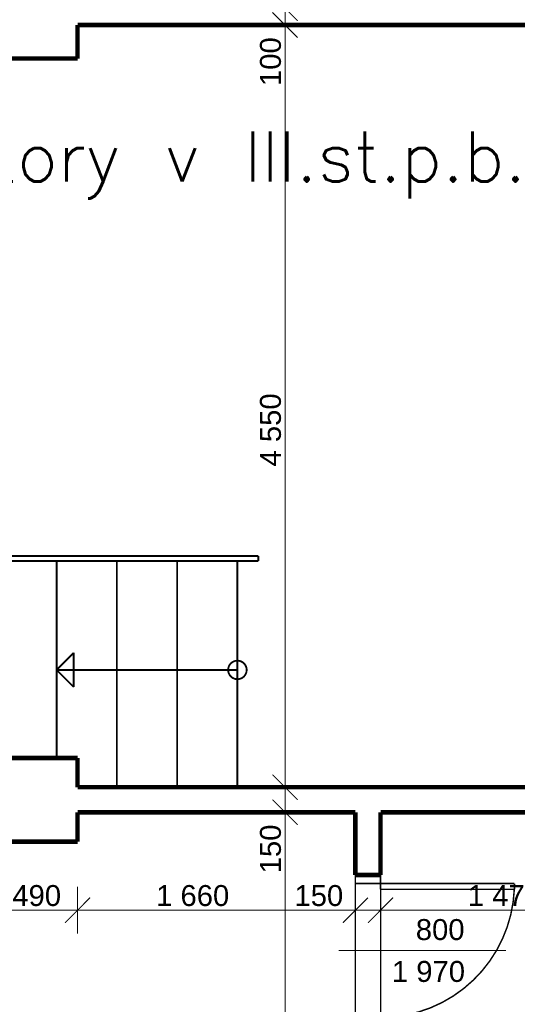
# Model space of a CAD drawing. Extents: x -289843 to 60066, y -44128 to 109843.
# Tile 6 of 61: x -59429 to -56456, y 986 to 6864. Entities that reach past the tile are written whole.
import ezdxf

# ---------------------------------------------------------------- set-up
doc = ezdxf.new("R2010")
doc.units = 0
doc.header["$MEASUREMENT"] = 0
doc.linetypes.add('DĚLICÍ', pattern=[317.5, 127, -63.5, 0, -63.5, 0, -63.5])
for name, color, linetype in [('KÓTY', 7, 'Continuous'), ('múry', 7, 'Continuous'), ('SHUTTERS', 7, 'Continuous'), ('čiary', 7, 'Continuous')]:
    doc.layers.add(name, color=color, linetype=linetype)
doc.layers.add('PO VECI', color=1, linetype='Continuous', lineweight=60)
doc.styles.add('GENERATED_STYLE_1', font='arial.ttf')
doc.styles.get("Standard").update_dxf_attribs({"font": 'txt', "bigfont": 'BIGFONT.SHX'})
doc.dimstyles.new('Dimstyle_D87F', dxfattribs={"dimtxt": 125, "dimasz": 142.5, "dimexe": 0.18, "dimexo": 0.3, "dimgap": 0.09, "dimtad": 1, "dimdec": 0, "dimzin": 0, "dimdsep": 46, "dimtxsty": 'GENERATED_STYLE_1', "dimblk": 'ARROWHEAD_6', "dimblk1": 'ARROWHEAD_6', "dimblk2": 'ARROWHEAD_6', "dimcen": 0.09, "dimclrd": 124, "dimclre": 124, "dimclrt": 124, "dimadec": 0, "dimazin": 0, "dimtfac": 1, "dimtdec": 4, "dimtmove": 0, "dimatfit": 0, "dimfxl": 0, "dimtolj": 1, "dimtzin": 0, "dimarcsym": 0})
doc.dimstyles.new('Dimstyle_DAEE', dxfattribs={"dimtxt": 125, "dimasz": 142.5, "dimexe": 0.18, "dimexo": 0, "dimgap": 0.09, "dimtad": 1, "dimdec": 0, "dimzin": 0, "dimdsep": 46, "dimtxsty": 'GENERATED_STYLE_1', "dimblk": 'ARROWHEAD_6', "dimblk1": 'ARROWHEAD_6', "dimblk2": 'ARROWHEAD_6', "dimcen": 0.09, "dimse1": 1, "dimse2": 1, "dimclrd": 124, "dimclre": 124, "dimclrt": 124, "dimadec": 0, "dimazin": 0, "dimtfac": 1, "dimtdec": 4, "dimtmove": 0, "dimatfit": 0, "dimfxl": 0, "dimtolj": 1, "dimtzin": 0, "dimarcsym": 0})
doc.dimstyles.new('Dimstyle_DBDF', dxfattribs={"dimtxt": 125, "dimasz": 142.5, "dimexe": 0.18, "dimexo": 0.4, "dimgap": 0.09, "dimtad": 1, "dimdec": 0, "dimzin": 0, "dimdsep": 46, "dimtxsty": 'GENERATED_STYLE_1', "dimblk": 'ARROWHEAD_6', "dimblk1": 'ARROWHEAD_6', "dimblk2": 'ARROWHEAD_6', "dimcen": 0.09, "dimclrd": 124, "dimclre": 124, "dimclrt": 124, "dimadec": 0, "dimazin": 0, "dimtfac": 1, "dimtdec": 4, "dimtmove": 0, "dimatfit": 0, "dimfxl": 0, "dimtolj": 1, "dimtzin": 0, "dimarcsym": 0})

# ---------------------------------------------------------------- blocks, each defined once
blk = doc.blocks.new('*D394')
at = {"layer": 'KÓTY', "color": 124, "linetype": 'Continuous', "transparency": 16777216, "const_width": 6.17}
for points in [[(-59573, 1407.1), (-59573, 1688.4)], [(-59083, 1407.1), (-59083, 1688.4)], [(-59498, 1622.8), (-59648, 1472.8)], [(-59008, 1622.8), (-59158, 1472.8)], [(-59573, 1547.8), (-59083, 1547.8)]]:
    blk.add_lwpolyline(points, dxfattribs=at)
at = {"layer": 'KÓTY', "color": 124, "transparency": 16777216, "style": 'GENERATED_STYLE_1', "oblique": 0}
blk.add_text('490', height=125, dxfattribs=at).set_placement((-59472.6, 1572.8))
blk = doc.blocks.new('ARROWHEAD_6')
at = {"color": 0, "linetype": 'Continuous'}
for p, q in [((-0.5, -0.5), (0.5, 0.5)), ((0, 0), (-1, 0))]:
    blk.add_line(p, q, dxfattribs=at)
blk = doc.blocks.new('*D395')
at = {"layer": 'KÓTY', "color": 124, "linetype": 'Continuous', "transparency": 16777216, "const_width": 6.17}
for points in [[(-59083, 1407.1), (-59083, 1688.4)], [(-57423, 1407.1), (-57423, 1688.4)], [(-59008, 1622.8), (-59158, 1472.8)], [(-57348, 1622.8), (-57498, 1472.8)], [(-59083, 1547.8), (-57423, 1547.8)]]:
    blk.add_lwpolyline(points, dxfattribs=at)
at = {"layer": 'KÓTY', "color": 124, "transparency": 16777216, "style": 'GENERATED_STYLE_1', "oblique": 0}
for s, p in [('1\xa0660', (-58613.7, 1572.8)), ('150', (-57787.2, 1572.8))]:
    blk.add_text(s, height=125, dxfattribs=at).set_placement(p)
blk = doc.blocks.new('*D396')
at = {"layer": 'KÓTY', "color": 124, "linetype": 'Continuous', "transparency": 16777216, "const_width": 6.17}
for points in [[(-57423, 1407.1), (-57423, 1688.4)], [(-57273, 1407.1), (-57273, 1688.4)], [(-57348, 1622.8), (-57498, 1472.8)], [(-57198, 1622.8), (-57348, 1472.8)], [(-57423, 1547.8), (-57273, 1547.8)]]:
    blk.add_lwpolyline(points, dxfattribs=at)
blk = doc.blocks.new('*D397')
at = {"layer": 'KÓTY', "color": 124, "linetype": 'Continuous', "transparency": 16777216, "const_width": 6.17}
for points in [[(-57273, 1407.1), (-57273, 1688.4)], [(-55798, 1407.1), (-55798, 1688.4)], [(-57198, 1622.8), (-57348, 1472.8)], [(-55723, 1622.8), (-55873, 1472.8)], [(-57273, 1547.8), (-55798, 1547.8)]]:
    blk.add_lwpolyline(points, dxfattribs=at)
at = {"layer": 'KÓTY', "color": 124, "transparency": 16777216, "style": 'GENERATED_STYLE_1', "oblique": 0}
blk.add_text('1\xa0475', height=125, dxfattribs=at).set_placement((-56751.5, 1572.8))
blk = doc.blocks.new('*D484')
at = {"layer": 'Defpoints', "color": 0, "linetype": 'Continuous', "lineweight": 0, "transparency": 16777216}
for p in [(-27223, 15769.6), (-27223, 13482.2), (-64873, 4707.2)]:
    blk.add_point(p, dxfattribs=at)
at = {"layer": 'KÓTY', "color": 124, "linetype": 'Continuous', "lineweight": -2, "transparency": 16777216}
for p, q in [((-64873, 4707.6), (-64873, 15769.7)), ((-64730.5, 15769.6), (-27365.5, 15769.6)), ((-27223, 13482.6), (-27223, 15769.7))]:
    blk.add_line(p, q, dxfattribs=at)
at = {"layer": 'KÓTY', "color": 124, "linetype": 'Continuous', "lineweight": -2, "transparency": 16777216, "xscale": 142.5, "yscale": 142.5, "zscale": 142.5, "rotation": 180}
blk.add_blockref('ARROWHEAD_6', (-64873, 15769.6), dxfattribs=at)
at = {"layer": 'KÓTY', "color": 124, "linetype": 'Continuous', "lineweight": -2, "transparency": 16777216, "xscale": 142.5, "yscale": 142.5, "zscale": 142.5}
blk.add_blockref('ARROWHEAD_6', (-27223, 15769.6), dxfattribs=at)
at = {"layer": 'KÓTY', "color": 124, "linetype": 'Continuous', "transparency": 16777216, "insert": (-46048, 15833.5), "char_height": 125, "attachment_point": 5, "style": 'GENERATED_STYLE_1'}
blk.add_mtext('\\A1;37650', dxfattribs=at)
blk = doc.blocks.new('*D509')
at = {"layer": 'KÓTY', "color": 124, "linetype": 'Continuous', "transparency": 16777216, "const_width": 6.17}
for points in [[(-57918.2, 2207.2), (-57768.2, 2057.2)], [(-57843.2, -3167.8), (-57843.2, 2132.2)], [(-57918.2, -3092.8), (-57768.2, -3242.8)]]:
    blk.add_lwpolyline(points, dxfattribs=at)
at = {"layer": 'KÓTY', "color": 124, "transparency": 16777216, "style": 'GENERATED_STYLE_1', "oblique": 0}
for s, p in [('150', (-57868.2, 1767.9)), ('5\xa0300', (-57868.2, -878.6))]:
    blk.add_text(s, height=125, rotation=90, dxfattribs=at).set_placement(p)
blk = doc.blocks.new('*D510')
at = {"layer": 'KÓTY', "color": 124, "linetype": 'Continuous', "transparency": 16777216, "const_width": 6.17}
for points in [[(-57918.2, 2357.2), (-57768.2, 2207.2)], [(-57843.2, 2132.2), (-57843.2, 2282.2)], [(-57918.2, 2207.2), (-57768.2, 2057.2)]]:
    blk.add_lwpolyline(points, dxfattribs=at)
blk = doc.blocks.new('*D511')
at = {"layer": 'KÓTY', "color": 124, "linetype": 'Continuous', "transparency": 16777216, "const_width": 6.17}
for points in [[(-57918.2, 6907.2), (-57768.2, 6757.2)], [(-57843.2, 2282.2), (-57843.2, 6832.2)], [(-57918.2, 2357.2), (-57768.2, 2207.2)]]:
    blk.add_lwpolyline(points, dxfattribs=at)
at = {"layer": 'KÓTY', "color": 124, "transparency": 16777216, "style": 'GENERATED_STYLE_1', "oblique": 0}
for s, p in [('100', (-57868.2, 6467.9)), ('4\xa0550', (-57868.2, 4196.4))]:
    blk.add_text(s, height=125, rotation=90, dxfattribs=at).set_placement(p)
blk = doc.blocks.new('*D512')
at = {"layer": 'KÓTY', "color": 124, "linetype": 'Continuous', "transparency": 16777216, "const_width": 6.17}
for points in [[(-57918.2, 7007.2), (-57768.2, 6857.2)], [(-57918.2, 6907.2), (-57768.2, 6757.2)], [(-57843.2, 6832.2), (-57843.2, 6932.2)]]:
    blk.add_lwpolyline(points, dxfattribs=at)
blk = doc.blocks.new('*D513')
at = {"layer": 'KÓTY', "color": 124, "linetype": 'Continuous', "transparency": 16777216, "const_width": 6.17}
for points in [[(-57918.2, 12657.2), (-57768.2, 12507.2)], [(-57843.2, 6932.2), (-57843.2, 12582.2)], [(-57918.2, 7007.2), (-57768.2, 6857.2)]]:
    blk.add_lwpolyline(points, dxfattribs=at)
at = {"layer": 'KÓTY', "color": 124, "transparency": 16777216, "style": 'GENERATED_STYLE_1', "oblique": 0}
for s, p in [('400', (-57868.2, 12217.9)), ('5\xa0650', (-57868.2, 9396.4))]:
    blk.add_text(s, height=125, rotation=90, dxfattribs=at).set_placement(p)
blk = doc.blocks.new('D1_Metal_70_582')
at = {"color": 0, "linetype": 'ByBlock', "const_width": 8.82}
blk.add_lwpolyline([(365, 799.2, 0.401453), (-400, 0)], format="xyb", dxfattribs=at)
for points in [[(400, 800), (365, 800)], [(365, 800), (365, 0)], [(400, 0), (400, 800)], [(-450, 0), (-400, 0)], [(-400, 0), (-400, -150)], [(365, 0), (400, 0)], [(450, 0), (400, 0)], [(400, 0), (400, -150)], [(-400, -150), (-450, -150)], [(400, -150), (450, -150)]]:
    blk.add_lwpolyline(points, dxfattribs=at)
blk = doc.blocks.new('Značka_okna-dveří_-_70_1294')
at = {"color": 154, "linetype": 'Continuous', "const_width": 7}
blk.add_lwpolyline([(0, -900), (0, 100)], dxfattribs=at)
at = {"color": 154, "style": 'GENERATED_STYLE_1'}
for tag, p in [('AC_WIDO_B_SIZE', (-187.5, -217.9)), ('AC_WIDO_A_SIZE', (62.5, -360.7))]:
    blk.add_attdef(tag, p, '', height=125, rotation=-90, dxfattribs=at)
blk = doc.blocks.new('DIM_2017', base_point=(-59573, 1547.8))
at = {"layer": 'KÓTY', "color": 124, "linetype": 'Continuous'}
for p1, p2, picture, middle in [((-57273, -717.8), (-55798, 2032.2), '*D397', (-56703.3, 1635.3)), ((-59083, 1957.2), (-57423, -717.8), '*D395', (-58565.5, 1635.3))]:
    dim = blk.add_linear_dim(base=(-59573, 1547.8), p1=p1, p2=p2, dimstyle='Dimstyle_D87F', dxfattribs=at)
    dim.commit()
    dim.dimension.update_dxf_attribs({"geometry": picture, "text_midpoint": middle})
for p1, p2, distance, picture, middle in [((-59573, 1957.2), (-59083, 1957.2), -409.4, '*D394', (-59424.4, 1635.3)), ((-57423, -717.8), (-57273, -717.8), 2265.6, '*D396', (-57739, 1635.3))]:
    dim = blk.add_aligned_dim(p1=p1, p2=p2, distance=distance, dimstyle='Dimstyle_D87F', dxfattribs=at)
    dim.commit()
    dim.dimension.update_dxf_attribs({"geometry": picture, "text_midpoint": middle})
blk = doc.blocks.new('DIM_2036', base_point=(-57843.2, -3167.8))
at = {"layer": 'KÓTY', "color": 124, "linetype": 'Continuous'}
for p1, p2, picture, middle in [((-59298, 6932.2), (-59298, 12582.2), '*D513', (-57930.7, 9444.7)), ((-59298, 6832.2), (-59298, 6932.2), '*D512', (-57930.7, 6516.1))]:
    dim = blk.add_aligned_dim(p1=p1, p2=p2, distance=-1454.8, dimstyle='Dimstyle_DAEE', dxfattribs=at)
    dim.commit()
    dim.dimension.update_dxf_attribs({"geometry": picture, "text_midpoint": middle, "text_rotation": 90})
for p1, p2, picture, middle in [((-64473, 2282.2), (-59298, 6832.2), '*D511', (-57930.7, 4244.7)), ((-63060.5, 2132.2), (-64473, 2282.2), '*D510', (-57930.7, 1816.1)), ((-59298, -3167.8), (-63060.5, 2132.2), '*D509', (-57930.7, -830.3))]:
    dim = blk.add_linear_dim(base=(-57843.2, -3167.8), p1=p1, p2=p2, angle=90, dimstyle='Dimstyle_DAEE', dxfattribs=at)
    dim.commit()
    dim.dimension.update_dxf_attribs({"geometry": picture, "text_midpoint": middle, "text_rotation": 90})

msp = doc.modelspace()

# ---------------------------------------------------------------- linework, layer by layer
at = {"layer": 'múry', "color": 7, "linetype": 'Continuous'}
for p, q in [((-57423, 907.2), (-57423, 1707.2)), ((-57273, 1707.2), (-57273, 907.2))]:
    msp.add_line(p, q, dxfattribs=at)
at = {"layer": 'múry', "color": 7, "linetype": 'Continuous', "lineweight": 0, "const_width": 27.5}
for points in [[(-59083, 6632.2), (-59083, 6832.2)], [(-59083, 6832.2), (-54123, 6832.2)], [(-59573, 6632.2), (-59083, 6632.2)], [(-59083, 2457.2), (-59573, 2457.2)], [(-59083, 2282.2), (-59083, 2457.2)], [(-55798, 2282.2), (-59083, 2282.2)], [(-59083, 1957.2), (-59083, 2132.2)], [(-59083, 2132.2), (-57423, 2132.2)], [(-57423, 2132.2), (-57423, 1757.2)], [(-57273, 1757.2), (-57273, 2132.2)], [(-57273, 2132.2), (-55798, 2132.2)], [(-59573, 1957.2), (-59083, 1957.2)], [(-57423, 1757.2), (-57273, 1757.2)]]:
    msp.add_lwpolyline(points, dxfattribs=at)
at = {"layer": 'SHUTTERS', "color": 7, "linetype": 'Continuous', "const_width": 11}
for points in [[(-62263, 3662.2), (-58003, 3662.2)], [(-58003, 3632.2), (-58003, 3662.2)], [(-62263, 3632.2), (-58003, 3632.2)], [(-59208, 2457.2), (-59208, 3632.2)], [(-58848, 2282.2), (-58848, 3632.2)], [(-58488, 2282.2), (-58488, 3632.2)], [(-58128, 2282.2), (-58128, 3632.2)], [(-58128, 2982.2), (-59208, 2982.2)]]:
    msp.add_lwpolyline(points, dxfattribs=at)
at = {"layer": 'SHUTTERS', "color": 7, "linetype": 'DĚLICÍ', "const_width": 11}
for points in [[(-59208, 2982.2), (-59105.8, 3084.3)], [(-59105.8, 2880), (-59105.8, 3084.3)], [(-59208, 2982.2), (-59105.8, 2880)]]:
    msp.add_lwpolyline(points, dxfattribs=at)
at = {"layer": 'čiary', "color": 7, "linetype": 'Continuous', "const_width": 11}
msp.add_lwpolyline([(-58183.2, 2982.2, 1), (-58072.7, 2982.2, 1)], format="xyb", close=True, dxfattribs=at)

# ---------------------------------------------------------------- block references
at = {"layer": 'KÓTY', "color": 7, "linetype": 'Continuous'}
for name, p in [('DIM_2036', (-57843.2, -3167.8)), ('DIM_2017', (-59573, 1547.8))]:
    msp.add_blockref(name, p, dxfattribs=at)
at = {"layer": 'múry', "color": 7, "linetype": 'Continuous', "lineweight": 0, "xscale": -1, "rotation": 270}
msp.add_blockref('D1_Metal_70_582', (-57273, 1307.2), dxfattribs=at)
at = {"layer": 'múry', "color": 7, "linetype": 'Continuous', "lineweight": 0, "rotation": 90}
msp.add_blockref('Značka_okna-dveří_-_70_1294', (-57423, 1307.2), dxfattribs=at).add_auto_attribs({'AC_WIDO_A_SIZE': '800', 'AC_WIDO_B_SIZE': '1\xa0970'})

# ---------------------------------------------------------------- texts
at = {"layer": 'PO VECI', "ltscale": 30}
msp.add_text('jestvujúce priestory v III.st.p.b.', height=300, dxfattribs=at).set_placement((-62849.3, 5897.2))

# ---------------------------------------------------------------- dimensions: what is measured, and where the dimension line sits
at = {"layer": 'KÓTY', "color": 7, "linetype": 'Continuous'}
dim = msp.add_linear_dim(base=(-27223, 15769.6), p1=(-64873, 4707.2), p2=(-27223, 13482.2), dimstyle='Dimstyle_DBDF', dxfattribs=at)
dim.commit()
dim.dimension.update_dxf_attribs({"geometry": '*D484', "text_midpoint": (-46048, 15833.5)})

doc.saveas('drawing.dxf')
